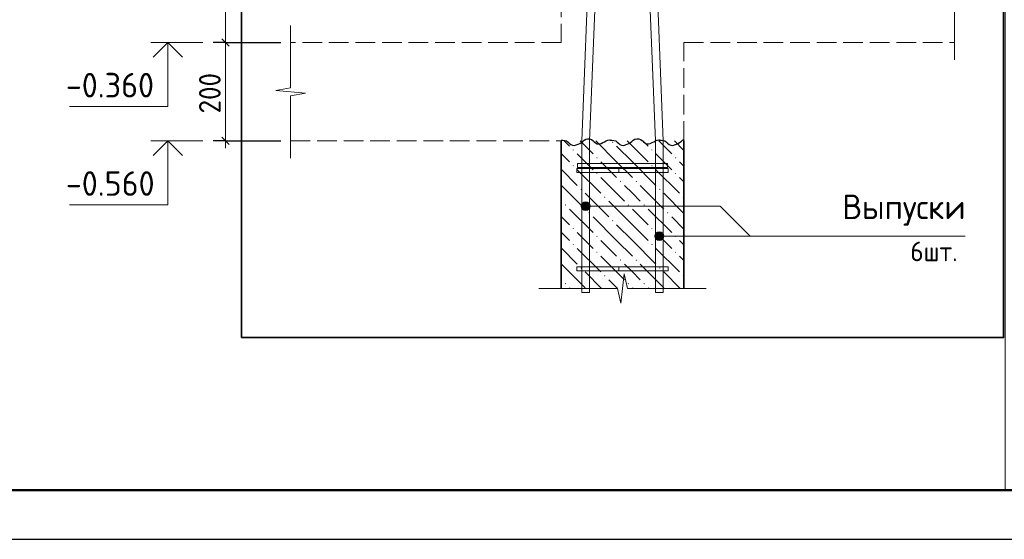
# Model space of a CAD drawing. Header units: millimetres. Extents: x 0 to 42000, y 0 to 29700.
# Tile 3 of 18: x 12980 to 22992, y 0 to 5284. Entities that reach past the tile are written whole.
import ezdxf

# ---------------------------------------------------------------- set-up
doc = ezdxf.new("R2010")
doc.units = ezdxf.units.MM
doc.linetypes.add('______2', pattern=[270, 200, -70])
for name, color, linetype, lineweight in [('Standard', 7, 'Continuous', 25), ('ЖБ Перекрытие верхний уровень', 7, 'Continuous', 18), ('ЖБ Перекрытие нижний уровень с отделкой', 7, 'Continuous', 13), ('ЖБ Стена верхний уровень', 7, '______2', 13), ('Позиционная метка диаметр_ шаг', 7, 'Continuous', 13), ('Позиционная метка линия выноска', 7, 'Continuous', 13), ('Примечания', 7, 'Continuous', 13), ('Размерная линия_ общее', 7, 'Continuous', 13), ('Стена фоновая арматура Х1', 52, 'Continuous', 25), ('Стена фоновая затяжка С-обр.', 52, 'Continuous', 25), ('Стена Хомут', 52, 'Continuous', 25)]:
    doc.layers.add(name, color=color, linetype=linetype, lineweight=lineweight)
doc.styles.add('ISOCPEUR', font='txt')

msp = doc.modelspace()

# ---------------------------------------------------------------- hatches: boundary and pattern name
at = {"layer": 'ЖБ Стена верхний уровень', "linetype": 'Continuous', "lineweight": 18, "transparency": 33554687}
for points in [[(19003, 4039), (19010, 4046), (19016, 4039), (19010, 4033)], [(18603, 3959), (18610, 3966), (18616, 3959), (18610, 3953)], [(19403, 3959), (19410, 3966), (19416, 3959), (19410, 3953)], [(18603, 3799), (18610, 3806), (18616, 3799), (18610, 3793)], [(18843, 3879), (18850, 3886), (18856, 3879), (18850, 3873)], [(19403, 3799), (19410, 3806), (19416, 3799), (19410, 3793)], [(19643, 3879), (19650, 3886), (19656, 3879), (19650, 3873)], [(18843, 3719), (18850, 3726), (18856, 3719), (18850, 3713)], [(19643, 3719), (19650, 3726), (19656, 3719), (19650, 3713)], [(19083, 3639), (19090, 3646), (19096, 3639), (19090, 3633)], [(19243, 3639), (19250, 3646), (19256, 3639), (19250, 3633)], [(18683, 3559), (18690, 3566), (18696, 3559), (18690, 3553)], [(19483, 3559), (19490, 3566), (19496, 3559), (19490, 3553)], [(18523, 3399), (18530, 3406), (18536, 3399), (18530, 3393)], [(18923, 3479), (18930, 3486), (18936, 3479), (18930, 3473)], [(19163, 3399), (19170, 3406), (19176, 3399), (19170, 3393)], [(19323, 3399), (19330, 3406), (19336, 3399), (19330, 3393)], [(19723, 3479), (19730, 3486), (19735, 3481), (19735, 3478), (19730, 3473)], [(18763, 3319), (18770, 3326), (18776, 3319), (18770, 3313)], [(19563, 3319), (19570, 3326), (19576, 3319), (19570, 3313)], [(19003, 3239), (19010, 3246), (19016, 3239), (19010, 3233)], [(18603, 3159), (18610, 3166), (18616, 3159), (18610, 3153)], [(19403, 3159), (19410, 3166), (19416, 3159), (19410, 3153)], [(18603, 2999), (18610, 3006), (18616, 2999), (18610, 2993)], [(18843, 3079), (18850, 3086), (18856, 3079), (18850, 3073)], [(19403, 2999), (19410, 3006), (19416, 2999), (19410, 2993)], [(19643, 3079), (19650, 3086), (19656, 3079), (19650, 3073)], [(18843, 2919), (18850, 2926), (18856, 2919), (18850, 2913)], [(19643, 2919), (19650, 2926), (19656, 2919), (19650, 2913)], [(19083, 2839), (19090, 2846), (19096, 2839), (19090, 2833)], [(19243, 2839), (19250, 2846), (19256, 2839), (19250, 2833)], [(18683, 2759), (18690, 2766), (18696, 2759), (18690, 2753)], [(19483, 2759), (19490, 2766), (19496, 2759), (19490, 2753)], [(18523, 2599), (18530, 2606), (18536, 2599), (18530, 2593)], [(18923, 2679), (18930, 2686), (18936, 2679), (18930, 2673)], [(19163, 2599), (19170, 2606), (19176, 2599), (19170, 2593)], [(19323, 2599), (19330, 2606), (19336, 2599), (19330, 2593)], [(19723, 2679), (19730, 2686), (19735, 2681), (19735, 2678), (19730, 2673)]]:
    msp.add_hatch(color=7, dxfattribs=at).paths.add_polyline_path(points, flags=16)
at = {"layer": 'Позиционная метка линия выноска', "linetype": 'Continuous', "lineweight": 13, "transparency": 33554687}
for points in [[(18696, 3366), (18696, 3411), (18690, 3388)], [(18696, 3411), (18712, 3349), (18712, 3427)], [(18696, 3411), (18696, 3366), (18712, 3349)], [(18712, 3427), (18735, 3343), (18735, 3433)], [(18712, 3427), (18712, 3349), (18735, 3343)], [(18735, 3433), (18735, 3343), (18757, 3349)], [(18735, 3433), (18757, 3349), (18757, 3427)], [(18757, 3427), (18757, 3349), (18773, 3366)], [(18757, 3427), (18773, 3366), (18773, 3411)], [(18773, 3411), (18773, 3366), (18780, 3388)], [(19446, 3060), (19446, 3105), (19440, 3083)], [(19446, 3105), (19462, 3044), (19462, 3121)], [(19446, 3105), (19446, 3060), (19462, 3044)], [(19462, 3121), (19485, 3038), (19485, 3128)], [(19462, 3121), (19462, 3044), (19485, 3038)], [(19485, 3128), (19485, 3038), (19507, 3044)], [(19485, 3128), (19507, 3044), (19507, 3121)], [(19507, 3121), (19507, 3044), (19523, 3060)], [(19507, 3121), (19523, 3060), (19523, 3105)], [(19523, 3105), (19523, 3060), (19530, 3083)]]:
    msp.add_hatch(color=7, dxfattribs=at).paths.add_polyline_path(points)

# ---------------------------------------------------------------- linework, layer by layer
at = {"layer": 'Standard', "color": 254, "linetype": 'Continuous', "lineweight": 35, "true_color": 0xc4c4ff, "transparency": 33554687}
msp.add_line((15235, 29200), (15235, 2051), dxfattribs=at)
at = {"layer": 'Standard', "color": 7, "linetype": 'Continuous', "lineweight": 13, "transparency": 33554687}
for p, q in [((14843, 5051), (14313, 5051)), ((14843, 4051), (14313, 4051))]:
    msp.add_line(p, q, dxfattribs=at)
at = {"layer": 'Standard', "color": 7, "linetype": 'Continuous', "lineweight": 25, "transparency": 33554687}
msp.add_lwpolyline([(0, 0), (42000, 0), (42000, 29700), (0, 29700), (0, 0)], close=True, dxfattribs=at)
at = {"layer": 'Standard', "color": 7, "linetype": 'Continuous', "lineweight": 50, "transparency": 33554687}
msp.add_lwpolyline([(2000, 29200), (41500, 29200), (41500, 500), (2000, 500), (2000, 29200)], close=True, dxfattribs=at)
at = {"layer": 'Standard', "color": 7, "linetype": 'Continuous', "lineweight": 13, "transparency": 33554687}
for points in [[(23000, 29200), (2000, 29200), (2000, 500), (23000, 500), (23000, 29200)], [(14488, 5051), (14488, 4401), (13488, 4401)], [(14488, 4051), (14488, 3401), (13488, 3401)]]:
    msp.add_lwpolyline(points, dxfattribs=at)
at = {"layer": 'Standard', "color": 254, "linetype": 'Continuous', "lineweight": 35, "true_color": 0xc4c4ff, "transparency": 33554687}
msp.add_lwpolyline([(15235, 2051), (22985, 2051), (22985, 29200)], dxfattribs=at)
at = {"layer": 'Standard', "color": 7, "linetype": 'Continuous', "lineweight": 35, "transparency": 33554687}
for points in [[(14636, 4903), (14488, 5051), (14339, 4903)], [(14636, 3903), (14488, 4051), (14339, 3903)]]:
    msp.add_lwpolyline(points, dxfattribs=at)
at = {"layer": 'ЖБ Перекрытие верхний уровень', "color": 7, "linetype": '______2', "lineweight": 18, "transparency": 33554687}
for p, q in [((18485, 6051), (18485, 5051)), ((19735, 5051), (22485, 5051))]:
    msp.add_line(p, q, dxfattribs=at)
at = {"layer": 'ЖБ Перекрытие нижний уровень с отделкой', "color": 7, "linetype": '______2', "lineweight": 18, "transparency": 33554687}
for p, q in [((18485, 5051), (15735, 5051)), ((19735, 4051), (19735, 5051)), ((15735, 4051), (18485, 4051))]:
    msp.add_line(p, q, dxfattribs=at)
at = {"layer": 'ЖБ Стена верхний уровень', "color": 7, "linetype": 'Continuous', "lineweight": 35, "transparency": 33554687}
for p, q in [((18485, 4051), (18485, 2551)), ((19735, 2551), (19735, 4051))]:
    msp.add_line(p, q, dxfattribs=at)
at = {"layer": 'ЖБ Стена верхний уровень', "color": 9, "linetype": 'Continuous', "lineweight": 18, "true_color": 0xc7c7c7, "transparency": 33554687}
for p, q in [((18518, 4051), (18570, 3999)), ((18678, 4051), (18810, 3919)), ((19050, 3839), (18838, 4051)), ((19210, 3999), (19158, 4051)), ((19318, 4051), (19370, 3999)), ((19478, 4051), (19610, 3919)), ((19735, 3954), (19638, 4051)), ((18485, 3924), (18570, 3839)), ((18730, 3839), (18650, 3919)), ((19050, 3999), (19210, 3839)), ((19210, 3999), (19370, 3839)), ((19530, 3839), (19450, 3919)), ((18810, 3759), (18730, 3839)), ((18890, 3839), (19050, 3679)), ((19050, 3839), (19210, 3679)), ((19210, 3839), (19450, 3599)), ((19610, 3759), (19530, 3839)), ((19690, 3839), (19735, 3794)), ((18485, 3764), (18650, 3599)), ((18650, 3759), (18890, 3519)), ((19450, 3759), (19690, 3519)), ((18890, 3679), (19130, 3439)), ((19690, 3679), (19735, 3634)), ((18490, 3599), (18730, 3359)), ((18730, 3519), (18970, 3279)), ((19210, 3519), (19130, 3599)), ((19290, 3439), (19210, 3519)), ((19290, 3599), (19530, 3359)), ((19530, 3519), (19735, 3314)), ((18490, 3439), (18485, 3444)), ((19210, 3199), (18970, 3439)), ((18570, 3359), (18810, 3119)), ((19210, 3359), (19370, 3199)), ((19370, 3359), (19610, 3119)), ((18485, 3284), (18570, 3199)), ((19050, 3039), (18810, 3279)), ((19735, 3154), (19610, 3279)), ((18485, 3124), (18570, 3039)), ((18730, 3039), (18650, 3119)), ((19050, 3199), (19210, 3039)), ((19210, 3199), (19370, 3039)), ((19530, 3039), (19450, 3119)), ((18810, 2959), (18730, 3039)), ((18890, 3039), (19050, 2879)), ((19050, 3039), (19210, 2879)), ((19210, 3039), (19450, 2799)), ((19610, 2959), (19530, 3039)), ((19690, 3039), (19735, 2994)), ((18485, 2964), (18650, 2799)), ((18650, 2959), (18890, 2719)), ((19450, 2959), (19690, 2719)), ((18890, 2879), (19130, 2639)), ((19690, 2879), (19735, 2834)), ((18490, 2799), (18730, 2559)), ((18730, 2719), (18898, 2551)), ((19210, 2719), (19130, 2799)), ((19290, 2639), (19210, 2719)), ((19290, 2799), (19530, 2559)), ((19530, 2719), (19698, 2551)), ((18490, 2639), (18485, 2644)), ((19058, 2551), (18970, 2639)), ((18570, 2559), (18578, 2551)), ((19210, 2559), (19218, 2551)), ((19370, 2559), (19378, 2551))]:
    msp.add_line(p, q, dxfattribs=at)
at = {"layer": 'Позиционная метка линия выноска', "color": 7, "linetype": 'Continuous', "lineweight": 13, "transparency": 33554687}
for p, q in [((18735, 3433), (18735, 3433)), ((18690, 3388), (18690, 3388)), ((18735, 3343), (18735, 3343)), ((18780, 3388), (18780, 3388)), ((19485, 3128), (19485, 3128)), ((19440, 3083), (19440, 3083)), ((19485, 3038), (19485, 3038)), ((19530, 3083), (19530, 3083))]:
    msp.add_line(p, q, dxfattribs=at)
for points in [[(18735, 3388), (20103, 3388), (20409, 3083)], [(19485, 3083), (20150, 3083), (22595, 3083)]]:
    msp.add_lwpolyline(points, dxfattribs=at)
for centre in [(18735, 3388), (19485, 3083)]:
    msp.add_circle(centre, 45, dxfattribs=at)
at = {"layer": 'Примечания', "color": 7, "linetype": 'Continuous', "lineweight": 13, "transparency": 33554687}
for p, q in [((22485, 5511), (22485, 4876)), ((15735, 5226), (15735, 4592)), ((22485, 4876), (22485, 4876)), ((15735, 4592), (15585, 4565)), ((15585, 4565), (15885, 4538)), ((15885, 4538), (15735, 4511)), ((15735, 4511), (15735, 3876)), ((15735, 3876), (15735, 3876)), ((19093, 2401), (19127, 2701)), ((19127, 2701), (19161, 2551)), ((18260, 2551), (19059, 2551)), ((19059, 2551), (19093, 2401)), ((19161, 2551), (19960, 2551)), ((19960, 2551), (19960, 2551))]:
    msp.add_line(p, q, dxfattribs=at)
at = {"layer": 'Примечания', "color": 7, "linetype": 'Continuous', "lineweight": 25, "transparency": 33554687}
for points in [[(18485, 4060), (18503, 4060), (18523, 4057), (18541, 4051), (18556, 4040), (18568, 4027), (18583, 4016), (18601, 4009), (18621, 4006), (18640, 4010), (18658, 4017), (18676, 4025), (18691, 4036), (18705, 4047), (18719, 4059), (18736, 4068), (18755, 4072), (18775, 4072), (18794, 4066), (18809, 4056), (18822, 4043), (18836, 4032), (18853, 4023), (18873, 4021), (18892, 4026), (18910, 4034), (18927, 4042), (18944, 4051), (18961, 4059), (18981, 4062), (18985, 4063)], [(18985, 4060), (19003, 4060), (19023, 4057), (19041, 4051), (19056, 4040), (19068, 4027), (19083, 4016), (19101, 4009), (19121, 4006), (19140, 4010), (19158, 4017), (19176, 4025), (19191, 4036), (19205, 4047), (19219, 4059), (19236, 4068), (19255, 4072), (19275, 4072), (19294, 4066), (19309, 4056), (19322, 4043), (19336, 4032), (19353, 4023), (19373, 4021), (19392, 4026), (19410, 4034), (19427, 4042), (19444, 4051), (19461, 4059), (19481, 4062), (19485, 4063)], [(19485, 4060), (19503, 4060), (19523, 4057), (19541, 4051), (19556, 4040), (19568, 4027), (19583, 4016), (19601, 4009), (19621, 4006), (19640, 4010), (19658, 4017), (19676, 4025), (19691, 4036), (19705, 4047), (19719, 4059), (19735, 4067)]]:
    msp.add_lwpolyline(points, dxfattribs=at)
at = {"layer": 'Размерная линия_ общее', "color": 7, "linetype": 'Continuous', "lineweight": 13, "transparency": 33554687}
for p, q in [((15074, 6051), (15074, 5051)), ((15074, 5051), (15074, 4051)), ((15074, 4051), (15074, 3976))]:
    msp.add_line(p, q, dxfattribs=at)
at = {"layer": 'Размерная линия_ общее', "color": 253, "linetype": 'Continuous', "lineweight": -3, "true_color": 0xa0a0a0, "transparency": 33554687}
for p, q in [((15074, 5051), (14949, 5051)), ((15074, 5051), (15199, 5051)), ((15074, 5051), (15635, 5051)), ((15074, 4051), (14949, 4051)), ((15074, 4051), (15199, 4051)), ((15074, 4051), (15635, 4051))]:
    msp.add_line(p, q, dxfattribs=at)
at = {"layer": 'Размерная линия_ общее', "color": 7, "linetype": 'Continuous', "lineweight": 25, "transparency": 33554687}
for p, q in [((15036, 5089), (15111, 5014)), ((15036, 4089), (15111, 4014))]:
    msp.add_line(p, q, dxfattribs=at)
at = {"layer": 'Стена фоновая арматура Х1', "color": 7, "linetype": 'Continuous', "lineweight": 18, "transparency": 33554687}
for points in [[(18695, 2511), (18695, 4052), (18775, 6049), (18775, 12701), (18855, 12701), (18855, 6048), (18775, 4051), (18775, 2511), (18695, 2511)], [(18695, 2511), (18695, 4052), (18775, 6049), (18775, 12701), (18855, 12701), (18855, 6048), (18775, 4051), (18775, 2511), (18695, 2511)], [(18695, 2511), (18695, 4052), (18775, 6049), (18775, 12701), (18855, 12701), (18855, 6048), (18775, 4051), (18775, 2511), (18695, 2511)], [(18695, 2511), (18695, 4052), (18775, 6049), (18775, 12701), (18855, 12701), (18855, 6048), (18775, 4051), (18775, 2511), (18695, 2511)], [(19445, 2511), (19445, 4051), (19365, 6048), (19365, 12701), (19445, 12701), (19445, 6049), (19525, 4052), (19525, 2511), (19445, 2511)], [(19445, 2511), (19445, 4051), (19365, 6048), (19365, 12701), (19445, 12701), (19445, 6049), (19525, 4052), (19525, 2511), (19445, 2511)], [(19445, 2511), (19445, 4051), (19365, 6048), (19365, 12701), (19445, 12701), (19445, 6049), (19525, 4052), (19525, 2511), (19445, 2511)], [(19445, 2511), (19445, 4051), (19365, 6048), (19365, 12701), (19445, 12701), (19445, 6049), (19525, 4052), (19525, 2511), (19445, 2511)]]:
    msp.add_lwpolyline(points, dxfattribs=at)
at = {"layer": 'Стена фоновая затяжка С-обр.', "color": 98, "linetype": 'Continuous', "lineweight": 13, "true_color": 0x005000, "transparency": 33554687}
msp.add_lwpolyline([(19567, 3781), (18652, 3781), (18652, 3821), (19567, 3821), (19567, 3781)], dxfattribs=at)
msp.add_lwpolyline([(19567, 3781), (18652, 3781), (18652, 3821), (19567, 3821), (19567, 3781)], dxfattribs=at)
at = {"layer": 'Стена Хомут', "color": 36, "linetype": 'Continuous', "lineweight": 13, "true_color": 0x6e3c1e, "transparency": 33554687}
for points in [[(18645, 3771), (19575, 3771), (19575, 3731), (18645, 3731), (18645, 3771)], [(18645, 3771), (19575, 3771), (19575, 3731), (18645, 3731), (18645, 3771)], [(18645, 3771), (19071, 3771), (19071, 3731), (18645, 3731), (18645, 3771)], [(18645, 3771), (19071, 3771), (19071, 3731), (18645, 3731), (18645, 3771)], [(18645, 2771), (19575, 2771), (19575, 2731), (18645, 2731), (18645, 2771)], [(18645, 2771), (19575, 2771), (19575, 2731), (18645, 2731), (18645, 2771)], [(18645, 2771), (19071, 2771), (19071, 2731), (18645, 2731), (18645, 2771)], [(18645, 2771), (19071, 2771), (19071, 2731), (18645, 2731), (18645, 2771)]]:
    msp.add_lwpolyline(points, dxfattribs=at)

# ---------------------------------------------------------------- texts
at = {"layer": 'Standard', "color": 7, "linetype": 'Continuous', "lineweight": 25, "transparency": 33554687, "char_height": 250, "width": 1067.86, "attachment_point": 7, "style": 'ISOCPEUR'}
for s, insert in [('\\W0.95;-0.360', (13450, 4493)), ('\\W0.95;-0.560', (13450, 3493))]:
    msp.add_mtext(s, dxfattribs=dict(at, insert=insert))
at = {"layer": 'Позиционная метка диаметр_ шаг', "color": 7, "linetype": 'Continuous', "lineweight": 25, "transparency": 33554687, "attachment_point": 7, "style": 'ISOCPEUR'}
for s, insert, char_height, width in [('\\W0.96;Выпуски', (21345, 3188), 250, 1369.44), ('\\W0.93;6шт.', (22037, 2828), 200, 653.02)]:
    msp.add_mtext(s, dxfattribs=dict(at, insert=insert, char_height=char_height, width=width))
at = {"layer": 'Размерная линия_ общее', "color": 7, "linetype": 'Continuous', "lineweight": 25, "transparency": 33554687, "insert": (15024, 4331), "char_height": 220, "width": 561.99, "attachment_point": 7, "rotation": 90, "style": 'ISOCPEUR'}
msp.add_mtext('\\W0.91;200', dxfattribs=at)

doc.saveas('drawing.dxf')
